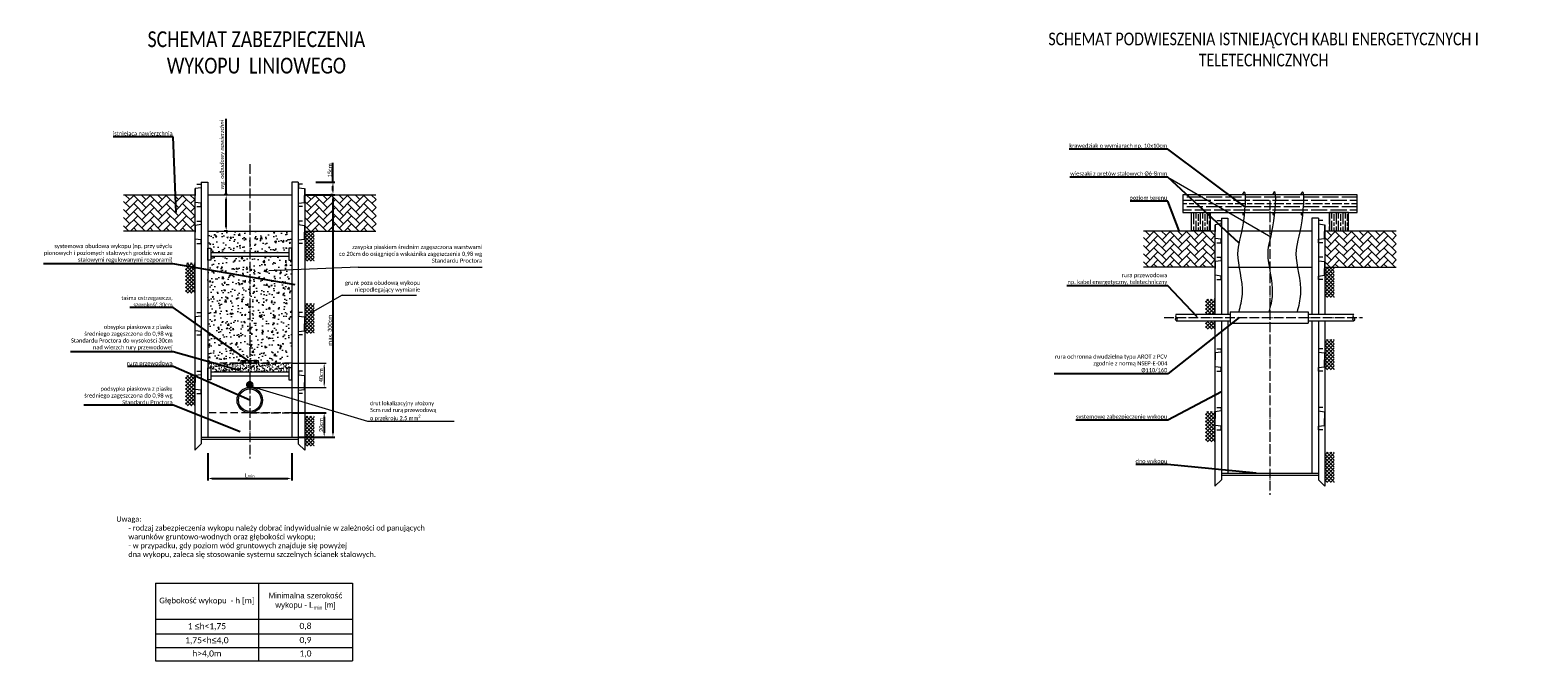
# Model space of a CAD drawing. Header units: millimetres. Extents: x -6420038 to 14359, y -5667318 to 4287.
import ezdxf

# ---------------------------------------------------------------- set-up
doc = ezdxf.new("R2010")
doc.units = ezdxf.units.MM
doc.linetypes.add('ACAD_ISO04W100', pattern=[30, 24, -3, 0, -3])
doc.linetypes.add('DASHED', pattern=[19.05, 12.7, -6.35])
doc.layers.get('0').update_dxf_attribs({"lineweight": 18})
for name, color, linetype, lineweight in [('!WODOCIAG_OPIS', 184, 'Continuous', 9), ('MR_gaz', 140, 'Continuous', 40), ('TABELA', 141, 'Continuous', 30)]:
    doc.layers.add(name, color=color, linetype=linetype, lineweight=lineweight)
doc.styles.add('MR_text', font='tahoma.ttf', dxfattribs={"width": 0.8, "height": 1})
doc.styles.add('Opisowy', font='calibri.ttf')
doc.styles.get("Standard").update_dxf_attribs({"font": 'arial.ttf'})
doc.styles.add('WOD_text', font='calibri.ttf', dxfattribs={"width": 0.8, "height": 1})
doc.dimstyles.new('MR_gaz_dim', dxfattribs={"dimscale": 0.25, "dimtxt": 1, "dimasz": 2.5, "dimexe": 1.25, "dimexo": 0.625, "dimgap": 1, "dimtad": 1, "dimdec": 1, "dimrnd": 0.1, "dimzin": 1, "dimtxsty": 'MR_text', "dimblk": 'OBLIQUE', "dimcen": 2.5, "dimazin": 0, "dimtfac": 1, "dimtdec": 1, "dimtmove": 0, "dimatfit": 3, "dimldrblk": 'NONE', "dimfxl": 0, "dimarcsym": 0})
doc.dimstyles.new('Opisowy', dxfattribs={"dimscale": 2, "dimtxt": 2.5, "dimasz": 2.5, "dimexe": 1.25, "dimexo": 0.625, "dimtad": 1, "dimtxsty": 'Standard', "dimcen": 2.5, "dimadec": 0, "dimazin": 0, "dimtfac": 1, "dimtmove": 0, "dimatfit": 3, "dimfxl": 0, "dimarcsym": 0})
pattern_1 = [(50, (521.27, 0), (18.218467, -1.593909), [1.905, -20.955]), (355, (521.27, 0), (-3.524342, 19.105685), [1.524, -16.764058]), (100.45144, (522.788, -0.133), (14.694125, 17.511775), [1.619, -17.809024]), (46.1842, (521.27, 5.08), (27.107904, -4.204233), [2.8575, -31.4325]), (96.63556, (523.529, 4.73), (23.740413, 24.74261), [2.4285, -26.71356]), (351.18415, (521.27, 5.08), (23.740413, 24.74261), [2.285997, -25.145973]), (21, (523.81, 3.81), (15.16144, -10.22652), [1.905, -20.955]), (326, (523.81, 3.81), (6.180203, 18.418797), [1.524, -16.764]), (71.45144, (525.073, 2.958), (21.341642, 8.192277), [1.619, -17.808994]), (37.5, (521.2696, 0), (0.3088603, 8.455504), [0, -16.5608, 0, -17.018, 0, -16.8275]), (7.5, (521.27, 0), (6.681966, 10.0180575), [0, -9.7028, 0, -16.1798, 0, -6.4135]), (327.5, (515.6054, 0), (13.5590595, -0.5728744), [0, -6.35, 0, -19.812, 0, -26.289]), (317.5, (513.065, 0), (14.812918, 2.542649), [0, -8.255, 0, -13.1572, 0, -18.669])]

# ---------------------------------------------------------------- blocks, each defined once
blk = doc.blocks.new('*D17')
at = {"color": 0, "lineweight": -2, "transparency": 16777216}
for p, q in [((12867.4, 2722.2), (12867.4, 2746.1)), ((12833.8, 2706.5), (12869.9, 2706.5)), ((12846.3, 2722.2), (12869.9, 2722.2)), ((12867.4, 2711.5), (12867.4, 2717.2))]:
    blk.add_line(p, q, dxfattribs=at)
at = {"color": 0, "transparency": 16777216}
for points in [[(12866.6, 2717.2), (12868.2, 2717.2), (12867.4, 2722.2)], [(12866.6, 2711.5), (12868.2, 2711.5), (12867.4, 2706.5)]]:
    blk.add_solid(points, dxfattribs=at)
at = {"layer": 'Defpoints', "color": 0, "transparency": 16777216}
for p in [(12832.6, 2706.5), (12845, 2722.2), (12867.4, 2706.5)]:
    blk.add_point(p, dxfattribs=at)
at = {"color": 0, "lineweight": 9, "transparency": 16777216, "insert": (12863.6, 2736.7), "char_height": 5, "attachment_point": 5, "rotation": 90, "style": 'Opisowy'}
blk.add_mtext('15cm', dxfattribs=at)
blk = doc.blocks.new('*D18')
at = {"color": 0, "lineweight": -2, "transparency": 16777216}
for p, q in [((12866.1, 2706.5), (12864.9, 2706.5)), ((12867.4, 2701.5), (12867.4, 2411.5)), ((12825.7, 2406.5), (12869.9, 2406.5))]:
    blk.add_line(p, q, dxfattribs=at)
at = {"color": 0, "transparency": 16777216}
for points in [[(12866.6, 2701.5), (12868.2, 2701.5), (12867.4, 2706.5)], [(12866.6, 2411.5), (12868.2, 2411.5), (12867.4, 2406.5)]]:
    blk.add_solid(points, dxfattribs=at)
at = {"layer": 'Defpoints', "color": 0, "transparency": 16777216}
for p in [(12867.4, 2706.5), (12824.5, 2406.5), (12867.4, 2406.5)]:
    blk.add_point(p, dxfattribs=at)
at = {"color": 0, "lineweight": 9, "transparency": 16777216, "insert": (12863.6, 2538.8), "char_height": 5, "attachment_point": 5, "rotation": 90, "style": 'Opisowy'}
blk.add_mtext('max. 300cm', dxfattribs=at)
blk = doc.blocks.new('_Oblique')
at = {"layer": 'MR_gaz', "color": 0, "lineweight": -2}
blk.add_line((-0.5, -0.5), (0.5, 0.5), dxfattribs=at)
blk = doc.blocks.new('*D19')
at = {"color": 0, "lineweight": -2, "transparency": 16777216}
for p, q in [((12735.3, 2706.5), (12735.3, 2800.5)), ((12737, 2706.5), (12732.8, 2706.5)), ((12735.3, 2666.5), (12735.3, 2701.5)), ((12737, 2661.5), (12732.8, 2661.5))]:
    blk.add_line(p, q, dxfattribs=at)
at = {"color": 0, "transparency": 16777216}
for points in [[(12734.5, 2701.5), (12736.1, 2701.5), (12735.3, 2706.5)], [(12734.5, 2666.5), (12736.1, 2666.5), (12735.3, 2661.5)]]:
    blk.add_solid(points, dxfattribs=at)
at = {"layer": 'Defpoints', "color": 0, "transparency": 16777216}
for p in [(12738.2, 2706.5), (12735.3, 2661.5), (12738.2, 2661.5)]:
    blk.add_point(p, dxfattribs=at)
at = {"color": 0, "lineweight": 9, "transparency": 16777216, "insert": (12730.7, 2756), "char_height": 5, "attachment_point": 5, "rotation": 90, "style": 'Opisowy'}
blk.add_mtext('{\\fCalibri|b0|i1|c238|p34;wg. odbudowy nawierzchni}', dxfattribs=at)
blk = doc.blocks.new('*D20')
at = {"color": 0, "lineweight": -2, "transparency": 16777216}
for p, q in [((12712.6, 2386.7), (12712.6, 2352.7)), ((12816.4, 2386.7), (12816.4, 2352.7)), ((12717.6, 2355.2), (12811.4, 2355.2))]:
    blk.add_line(p, q, dxfattribs=at)
at = {"color": 0, "transparency": 16777216}
for points in [[(12717.6, 2356.1), (12717.6, 2354.4), (12712.6, 2355.2)], [(12811.4, 2356.1), (12811.4, 2354.4), (12816.4, 2355.2)]]:
    blk.add_solid(points, dxfattribs=at)
at = {"layer": 'Defpoints', "color": 0, "transparency": 16777216}
for p in [(12712.6, 2388), (12816.4, 2388), (12816.4, 2355.2)]:
    blk.add_point(p, dxfattribs=at)
at = {"color": 0, "lineweight": 9, "transparency": 16777216, "insert": (12764.5, 2359), "char_height": 5, "attachment_point": 5, "style": 'Opisowy'}
blk.add_mtext('L{\\H0.7x;\\S^ min;}', dxfattribs=at)
blk = doc.blocks.new('*D21')
at = {"color": 0, "lineweight": -2, "transparency": 16777216}
for p, q in [((12817.6, 2436.5), (12859.1, 2436.5)), ((12856.6, 2431.5), (12856.6, 2411.5)), ((12827, 2406.5), (12859.1, 2406.5))]:
    blk.add_line(p, q, dxfattribs=at)
at = {"color": 0, "transparency": 16777216}
for points in [[(12855.7, 2431.5), (12857.4, 2431.5), (12856.6, 2436.5)], [(12855.7, 2411.5), (12857.4, 2411.5), (12856.6, 2406.5)]]:
    blk.add_solid(points, dxfattribs=at)
at = {"layer": 'Defpoints', "color": 0, "transparency": 16777216}
for p in [(12816.4, 2436.5), (12825.7, 2406.5), (12856.6, 2406.5)]:
    blk.add_point(p, dxfattribs=at)
at = {"color": 0, "lineweight": 9, "transparency": 16777216, "insert": (12852.8, 2421.5), "char_height": 5, "attachment_point": 5, "rotation": 90, "style": 'Opisowy'}
blk.add_mtext('20cm', dxfattribs=at)
blk = doc.blocks.new('*T25')
at = {"color": 0, "linetype": 'ByBlock', "lineweight": -2, "transparency": 16777216}
for p, q in [((0, 0), (243.9, 0)), ((0, 0), (0, -96.1)), ((127.6, 0), (127.6, -96.1)), ((243.9, 0), (243.9, -96.1)), ((0, -44.6), (243.9, -44.6)), ((0, -62.6), (243.9, -62.6)), ((0, -79.4), (243.9, -79.4)), ((0, -96.1), (243.9, -96.1))]:
    blk.add_line(p, q, dxfattribs=at)
at = {"color": 0, "lineweight": 5, "transparency": 16777216, "char_height": 7, "attachment_point": 5}
for s, insert, width in [('{\\fCalibri|b0|i0|c238|p34;Głębokość wykopu  - h [m]}', (63.8, -22.3), 120.842), ('\\A1;Minimalna szerokość wykopu - L{\\H0.7x;\\S^ min;} [m]', (185.8, -22.3), 109.598)]:
    blk.add_mtext(s, dxfattribs=dict(at, insert=insert, width=width))
at = {"color": 0, "lineweight": 5, "transparency": 16777216, "char_height": 7.5, "attachment_point": 5, "style": 'Opisowy'}
for s, insert, width in [('{\\C256;1 \\fArial|b0|i0|c0|p34;\\H1.0833x;≤\\fCalibri|b0|i0|c238|p34;\\H0.92311x;h<1,75}', (63.8, -53.6), 120.842), ('0,8', (185.8, -53.6), 109.598), ('1,75<h{\\fArial|b0|i0|c0|p34;\\H1.0833x;\\C256;≤}4,0', (63.8, -71), 120.842), ('0,9', (185.8, -71), 109.598), ('{\\C256;h>4,0m}', (63.8, -87.7), 120.842), ('1,0', (185.8, -87.7), 109.598)]:
    blk.add_mtext(s, dxfattribs=dict(at, insert=insert, width=width))

msp = doc.modelspace()

# ---------------------------------------------------------------- hatches: boundary and pattern name
at = {"lineweight": 9}
h = msp.add_hatch(dxfattribs=at)
h.set_pattern_fill('AR-HBONE', color=256, scale=0.07, style=0)
h.set_pattern_definition([(45, (521.2696, 0), (1e-15, 10.057887), [21.336, -7.112]), (135, (526.2985, 5.029), (1e-15, 10.057887), [21.336, -7.112])])
h.paths.add_polyline_path([(12608.16, 2706.462), (12696.352, 2706.462), (12696.352, 2661.462), (12608.16, 2661.462)])
h = msp.add_hatch(dxfattribs=at)
h.set_pattern_fill('AR-HBONE', color=256, scale=0.07, style=0)
h.set_pattern_definition([(45, (745.6724, 0), (1e-15, 10.057887), [21.336, -7.112]), (135, (750.701, 5.029), (1e-15, 10.057887), [21.336, -7.112])])
h.paths.add_polyline_path([(12832.563, 2706.462), (12920.754, 2706.462), (12920.754, 2661.462), (12832.563, 2661.462)])
h = msp.add_hatch(dxfattribs=at)
h.set_pattern_fill('GOST_WOOD', color=256, scale=2, angle=90)
h.set_pattern_definition([(180, (0, -44.697), (1e-15, 12), [20, -4]), (180, (4, -40.697), (1e-15, 12), [12, -3, 6, -3]), (180, (10, -36.697), (1e-15, 12), [20, -4])])
h.paths.add_polyline_path([(13919.407, 2684.286), (14135.123, 2684.286), (14135.123, 2706.462), (13919.407, 2706.462)])
h = msp.add_hatch(dxfattribs=at)
h.set_pattern_fill('GOST_WOOD', color=256, scale=1.4)
h.set_pattern_definition([(90, (0, -44.697), (8.4, -5e-16), [14, -2.8]), (90, (2.8, -47.497), (8.4, -5e-16), [8.4, -2.1, 4.2, -2.1]), (90, (5.6, -51.697), (8.4, -5e-16), [14, -2.8])])
h.paths.add_polyline_path([(14124.098, 2684.286), (14100.63, 2684.286), (14100.63, 2661.764), (14124.098, 2661.764)])
h.paths.add_polyline_path([(13929.732, 2684.286), (13953.199, 2684.286), (13953.199, 2661.764), (13929.732, 2661.764)])
h = msp.add_hatch()
h.set_pattern_fill('AR-CONC', color=256, scale=0.1)
h.set_pattern_definition(pattern_1)
h.paths.add_polyline_path([(12712.563, 2661.462), (12816.352, 2661.462), (12816.352, 2640.187), (12812.693, 2640.187), (12812.693, 2635.115), (12716.221, 2635.115), (12716.221, 2640.187), (12712.563, 2640.187)])
h = msp.add_hatch(dxfattribs=at)
h.set_pattern_fill('ANSI37', color=256, style=0)
h.set_pattern_definition([(45, (521.2696, 0), (-2.245064, 2.245064), []), (135, (521.2696, 0), (-2.245064, -2.245064), [])])
h.paths.add_polyline_path([(12832.563, 2661.462), (12844.142, 2661.462), (12844.142, 2624.046), (12832.563, 2624.046)])
h = msp.add_hatch(dxfattribs=at)
h.set_pattern_fill('AR-HBONE', color=256, scale=0.07, style=0)
h.set_pattern_definition([(45, (1783.727, -44.697), (1e-15, 10.057887), [21.336, -7.112]), (135, (1788.756, -39.668), (1e-15, 10.057887), [21.336, -7.112])])
h.paths.add_polyline_path([(13870.617, 2661.764), (13958.809, 2661.764), (13958.809, 2616.764), (13870.617, 2616.764)])
h = msp.add_hatch(dxfattribs=at)
h.set_pattern_fill('AR-HBONE', color=256, scale=0.07, style=0)
h.set_pattern_definition([(45, (2008.13, -44.697), (1e-15, 10.057887), [21.336, -7.112]), (135, (2013.159, -39.668), (1e-15, 10.057887), [21.336, -7.112])])
h.paths.add_polyline_path([(14095.02, 2661.764), (14183.212, 2661.764), (14183.212, 2616.764), (14095.02, 2616.764)])
h = msp.add_hatch(dxfattribs=at)
h.set_pattern_fill('ANSI37', color=256, style=0)
h.set_pattern_definition([(45, (373.4788, -39.4158), (-2.245064, 2.245064), []), (135, (373.4788, -39.4158), (-2.245064, -2.245064), [])])
h.paths.add_polyline_path([(12684.772, 2622.046), (12696.352, 2622.046), (12696.352, 2584.63), (12684.772, 2584.63)])
h = msp.add_hatch()
h.set_pattern_fill('AR-CONC', color=256, scale=0.1)
h.set_pattern_definition(pattern_1)
h.paths.add_polyline_path([(12712.563, 2497.962), (12753.907, 2497.962), (12753.907, 2501.126), (12774.927, 2501.126), (12774.927, 2497.962), (12816.352, 2497.962), (12816.352, 2625.259), (12812.693, 2625.259), (12812.693, 2630.331), (12716.221, 2630.331), (12716.221, 2625.259), (12712.563, 2625.259)])
h = msp.add_hatch(dxfattribs=at)
h.set_pattern_fill('ANSI37', color=256, style=0)
h.set_pattern_definition([(45, (1783.7273, -44.697), (-2.245064, 2.245064), []), (135, (1783.7273, -44.697), (-2.245064, -2.245064), [])])
h.paths.add_polyline_path([(14095.02, 2616.764), (14106.6, 2616.764), (14106.6, 2579.349), (14095.02, 2579.349)])
h = msp.add_hatch(dxfattribs=at)
h.set_pattern_fill('ANSI37', color=256, style=0)
h.set_pattern_definition([(45, (1635.9364, -84.113), (-2.245064, 2.245064), []), (135, (1635.9364, -84.113), (-2.245064, -2.245064), [])])
h.paths.add_polyline_path([(13947.229, 2558.738), (13958.809, 2558.738), (13958.809, 2577.349), (13947.229, 2577.349)])
h.paths.add_polyline_path([(13958.809, 2550.554), (13947.229, 2550.554), (13947.229, 2539.933), (13958.809, 2539.933)])
h = msp.add_hatch(dxfattribs=at)
h.set_pattern_fill('ANSI37', color=256, style=0)
h.set_pattern_definition([(45, (521.2696, -89.459), (-2.245064, 2.245064), []), (135, (521.2696, -89.459), (-2.245064, -2.245064), [])])
h.paths.add_polyline_path([(12832.563, 2572.003), (12844.142, 2572.003), (12844.142, 2534.587), (12832.563, 2534.587)])
h = msp.add_hatch(dxfattribs=at)
h.set_pattern_fill('ANSI37', color=256, style=0)
h.set_pattern_definition([(45, (1783.7273, -134.156), (-2.245064, 2.245064), []), (135, (1783.7273, -134.156), (-2.245064, -2.245064), [])])
h.paths.add_polyline_path([(14095.02, 2527.306), (14106.6, 2527.306), (14106.6, 2489.89), (14095.02, 2489.89)])
h = msp.add_hatch(color=256)
h.paths.add_polyline_path([(12755.794, 2501.126), (12758.971, 2501.126), (12758.971, 2497.969), (12755.794, 2497.969)])
h.paths.add_polyline_path([(12762.912, 2501.126), (12765.874, 2501.126), (12765.874, 2497.962), (12762.912, 2497.962)])
h.paths.add_polyline_path([(12773.184, 2501.126), (12770.007, 2501.126), (12770.007, 2497.969), (12773.184, 2497.969)])
h = msp.add_hatch(dxfattribs=at)
h.set_pattern_fill('ANSI37', color=256, style=0)
h.set_pattern_definition([(45, (373.4788, -178.7317), (-2.245064, 2.245064), []), (135, (373.4788, -178.7317), (-2.245064, -2.245064), [])])
h.paths.add_polyline_path([(12684.772, 2482.73), (12696.352, 2482.73), (12696.352, 2445.314), (12684.772, 2445.314)])
h = msp.add_hatch()
h.set_pattern_fill('AR-SAND', color=256, scale=0.1)
h.set_pattern_definition([(37.5, (521.2696, 0), (-0.1600031, 4.8941324), [0, -3.8608, 0, -4.318, 0, -4.1275]), (7.5, (521.2696, 0), (4.495233, 7.168251), [0, -2.0828, 0, -3.4798, 0, -1.3335]), (327.5, (518.1454, 0), (7.9099237, 0.0143718), [0, -1.27, 0, -4.572, 0, -5.969]), (317.5, (518.1454, 0), (7.6355645, 2.2292932), [0, -0.635, 0, -2.9972, 0, -3.429])])
h.paths.add_polyline_path([(12712.563, 2497.962), (12816.352, 2497.962), (12816.352, 2492.089), (12812.693, 2492.089), (12812.693, 2487.017), (12716.221, 2487.017), (12716.221, 2492.089), (12712.563, 2492.089)])
h = msp.add_hatch(color=256)
edge = h.paths.add_edge_path(flags=17)
edge.add_arc((12764.457, 2452.212), 14.004, 0, 360)
edge = h.paths.add_edge_path()
edge.add_arc((12764.457, 2452.212), 15.75, 0, 360)
h = msp.add_hatch(color=256)
h.paths.add_polyline_path([(12765.874, 2472.828), (12764.457, 2472.828), (12764.457, 2469.663), (12765.874, 2469.663)])
h.paths.add_polyline_path([(12764.457, 2472.828), (12762.912, 2472.828), (12762.912, 2469.663), (12764.457, 2469.663)])
h = msp.add_hatch(dxfattribs=at)
h.set_pattern_fill('ANSI37', color=256, style=0)
h.set_pattern_definition([(45, (521.2696, -228.962), (-2.245064, 2.245064), []), (135, (521.2696, -228.962), (-2.245064, -2.245064), [])])
h.paths.add_polyline_path([(12832.563, 2432.5), (12844.142, 2432.5), (12844.142, 2395.084), (12832.563, 2395.084)])
h = msp.add_hatch(dxfattribs=at)
h.set_pattern_fill('ANSI37', color=256, style=0)
h.set_pattern_definition([(45, (1635.9364, -223.4288), (-2.245064, 2.245064), []), (135, (1635.9364, -223.4288), (-2.245064, -2.245064), [])])
h.paths.add_polyline_path([(13947.229, 2438.033), (13958.809, 2438.033), (13958.809, 2400.617), (13947.229, 2400.617)])
h = msp.add_hatch(dxfattribs=at)
h.set_pattern_fill('ANSI37', color=256, style=0)
h.set_pattern_definition([(45, (1783.7273, -273.659), (-2.245064, 2.245064), []), (135, (1783.7273, -273.659), (-2.245064, -2.245064), [])])
h.paths.add_polyline_path([(14095.02, 2387.802), (14106.6, 2387.802), (14106.6, 2350.387), (14095.02, 2350.387)])

# ---------------------------------------------------------------- linework, layer by layer
at = {"lineweight": 9, "transparency": 16777216}
for p, q in [((12817.602, 2497.962), (12859.067, 2497.962)), ((12856.567, 2492.962), (12856.567, 2472.962)), ((12765.707, 2467.962), (12859.067, 2467.962))]:
    msp.add_line(p, q, dxfattribs=at)
at = {"lineweight": 9}
for p, q in [((12910.634, 2425.744), (12764.393, 2469.663)), ((13017.404, 2425.744), (12910.634, 2425.744))]:
    msp.add_line(p, q, dxfattribs=at)
at = {"linetype": 'ACAD_ISO04W100', "lineweight": 9, "ltscale": 0.5}
for points in [[(12764.457, 2744.211), (12764.457, 2379.833)], [(14026.915, 2699.514), (14026.915, 2335.135)], [(13896.071, 2554.555), (14141.679, 2554.555)]]:
    msp.add_lwpolyline(points, dxfattribs=at)
at = {"lineweight": 9}
for points in [[(13900.746, 2728.235), (14028.169, 2654.371)], [(12898.829, 2616.738), (12788.216, 2612.45)], [(12898.829, 2616.738), (13052.164, 2616.738)], [(12878.762, 2582.067), (12839.688, 2559.91)], [(12878.762, 2582.067), (12970.911, 2582.067)]]:
    msp.add_lwpolyline(points, dxfattribs=at)
for points in [[(12608.16, 2706.462), (12696.352, 2706.462)], [(12696.352, 2714.043), (12696.352, 2390.399)], [(12698.992, 2719.368), (12704.152, 2719.368), (12704.146, 2715.032), (12696.811, 2714.102), (12696.811, 2705.543)], [(12698.992, 2691.717), (12704.152, 2691.717), (12704.146, 2696.053), (12696.811, 2696.984), (12696.811, 2705.543)], [(12704.457, 2722.218), (12704.457, 2398.251)], [(12704.457, 2722.208), (12712.563, 2722.208)], [(12712.563, 2722.218), (12712.563, 2406.462)], [(12712.563, 2706.462), (12816.352, 2706.462)], [(12824.457, 2722.208), (12816.352, 2722.208)], [(12816.352, 2722.208), (12816.352, 2406.462)], [(12824.457, 2722.218), (12824.457, 2398.251)], [(12829.922, 2719.368), (12824.763, 2719.368), (12824.768, 2715.032), (12832.104, 2714.102), (12832.104, 2705.543)], [(12829.922, 2691.717), (12824.763, 2691.717), (12824.768, 2696.053), (12832.104, 2696.984), (12832.104, 2705.543)], [(12832.563, 2714.059), (12832.563, 2390.399)], [(12832.563, 2706.462), (12920.595, 2706.462)], [(12698.992, 2673.817), (12704.152, 2673.817), (12704.146, 2669.481), (12696.811, 2668.551), (12696.811, 2659.992)], [(12829.922, 2673.817), (12824.763, 2673.817), (12824.768, 2669.481), (12832.104, 2668.551), (12832.104, 2659.992)], [(13958.809, 2669.346), (13958.809, 2558.738)], [(13961.45, 2674.671), (13966.609, 2674.671), (13966.604, 2670.335), (13959.268, 2669.404), (13959.268, 2660.846)], [(13966.915, 2677.521), (13966.915, 2558.738)], [(13966.915, 2677.511), (13975.02, 2677.511)], [(13975.02, 2677.521), (13975.02, 2558.738)], [(14086.915, 2677.511), (14078.809, 2677.511)], [(14078.809, 2677.511), (14078.809, 2558.738)], [(14086.915, 2677.521), (14086.915, 2558.738)], [(14092.38, 2674.671), (14087.22, 2674.671), (14087.226, 2670.335), (14094.561, 2669.404), (14094.561, 2660.846)], [(14095.02, 2669.362), (14095.02, 2558.738)], [(12696.352, 2661.462), (12608.16, 2661.462)], [(12698.992, 2646.166), (12704.152, 2646.166), (12704.146, 2650.502), (12696.811, 2651.433), (12696.811, 2659.992)], [(12712.563, 2661.462), (12816.352, 2661.462)], [(12829.922, 2646.166), (12824.763, 2646.166), (12824.768, 2650.502), (12832.104, 2651.433), (12832.104, 2659.992)], [(12832.563, 2661.462), (12920.595, 2661.462)], [(13870.617, 2661.764), (13958.809, 2661.764)], [(13961.45, 2647.02), (13966.609, 2647.02), (13966.604, 2651.356), (13959.268, 2652.287), (13959.268, 2660.846)], [(13975.02, 2661.764), (14078.809, 2661.764)], [(14092.38, 2647.02), (14087.22, 2647.02), (14087.226, 2651.356), (14094.561, 2652.287), (14094.561, 2660.846)], [(14095.02, 2661.764), (14183.053, 2661.764)], [(12716.221, 2635.115), (12812.693, 2635.115)], [(12716.221, 2630.331), (12812.693, 2630.331)], [(13958.809, 2616.764), (13870.617, 2616.764)], [(13961.45, 2629.12), (13966.609, 2629.12), (13966.604, 2624.784), (13959.268, 2623.853), (13959.268, 2615.295)], [(13961.45, 2601.469), (13966.609, 2601.469), (13966.604, 2605.805), (13959.268, 2606.736), (13959.268, 2615.295)], [(13975.02, 2616.764), (14078.809, 2616.764)], [(14092.38, 2629.12), (14087.22, 2629.12), (14087.226, 2624.784), (14094.561, 2623.853), (14094.561, 2615.295)], [(14092.38, 2601.469), (14087.22, 2601.469), (14087.226, 2605.805), (14094.561, 2606.736), (14094.561, 2615.295)], [(14095.02, 2616.764), (14183.053, 2616.764)], [(12698.992, 2560.518), (12704.152, 2560.518), (12704.146, 2556.182), (12696.811, 2555.252), (12696.811, 2546.693)], [(12829.922, 2560.518), (12824.763, 2560.518), (12824.768, 2556.182), (12832.104, 2555.252), (12832.104, 2546.693)], [(13911.136, 2558.738), (13977.855, 2558.738)], [(13977.855, 2561.593), (14074.368, 2561.593)], [(13977.855, 2561.593), (13977.855, 2547.516)], [(14074.368, 2561.593), (14074.368, 2547.516)], [(14074.368, 2558.738), (14130.806, 2558.738)], [(12698.992, 2532.868), (12704.152, 2532.868), (12704.146, 2537.204), (12696.811, 2538.134), (12696.811, 2546.693)], [(12829.922, 2532.868), (12824.763, 2532.868), (12824.768, 2537.204), (12832.104, 2538.134), (12832.104, 2546.693)], [(13911.136, 2550.554), (13977.855, 2550.554)], [(13958.809, 2550.554), (13958.809, 2345.702)], [(13966.915, 2550.554), (13966.915, 2353.554)], [(13975.02, 2550.554), (13975.02, 2361.764)], [(13977.855, 2547.516), (14074.368, 2547.516)], [(14074.368, 2550.554), (14130.806, 2550.554)], [(14078.809, 2550.554), (14078.809, 2361.764)], [(14086.915, 2550.554), (14086.915, 2353.554)], [(14095.02, 2550.554), (14095.02, 2345.702)], [(13961.45, 2515.821), (13966.609, 2515.821), (13966.604, 2511.485), (13959.268, 2510.555), (13959.268, 2501.996)], [(13961.45, 2488.17), (13966.609, 2488.17), (13966.604, 2492.506), (13959.268, 2493.437), (13959.268, 2501.996)], [(14092.38, 2515.821), (14087.22, 2515.821), (14087.226, 2511.485), (14094.561, 2510.555), (14094.561, 2501.996)], [(14092.38, 2488.17), (14087.22, 2488.17), (14087.226, 2492.506), (14094.561, 2493.437), (14094.561, 2501.996)], [(12698.992, 2487.844), (12704.152, 2487.844), (12704.146, 2483.508), (12696.811, 2482.578), (12696.811, 2474.019)], [(12716.221, 2487.017), (12812.693, 2487.017)], [(12716.221, 2482.233), (12812.693, 2482.233)], [(12829.922, 2487.844), (12824.763, 2487.844), (12824.768, 2483.508), (12832.104, 2482.578), (12832.104, 2474.019)], [(12698.992, 2460.194), (12704.152, 2460.194), (12704.146, 2464.53), (12696.811, 2465.46), (12696.811, 2474.019)], [(12829.922, 2460.194), (12824.763, 2460.194), (12824.768, 2464.53), (12832.104, 2465.46), (12832.104, 2474.019)], [(13961.45, 2443.147), (13966.609, 2443.147), (13966.604, 2438.811), (13959.268, 2437.881), (13959.268, 2429.322)], [(13961.45, 2415.496), (13966.609, 2415.496), (13966.604, 2419.832), (13959.268, 2420.763), (13959.268, 2429.322)], [(14092.38, 2443.147), (14087.22, 2443.147), (14087.226, 2438.811), (14094.561, 2437.881), (14094.561, 2429.322)], [(14092.38, 2415.496), (14087.22, 2415.496), (14087.226, 2419.832), (14094.561, 2420.763), (14094.561, 2429.322)], [(12704.457, 2398.251), (12696.352, 2390.399)], [(12704.457, 2406.462), (12824.457, 2406.462)], [(12704.457, 2403.948), (12824.457, 2403.948)], [(12824.457, 2398.251), (12832.563, 2390.399)], [(13966.915, 2353.554), (13958.809, 2345.702)], [(13966.915, 2361.764), (14086.915, 2361.764)], [(13966.915, 2359.251), (14086.915, 2359.251)], [(14086.915, 2353.554), (14095.02, 2345.702)]]:
    msp.add_lwpolyline(points)
for points in [[(13919.407, 2684.286), (14135.123, 2684.286), (14135.123, 2706.462), (13919.407, 2706.462)], [(13929.732, 2684.286), (13953.199, 2684.286), (13953.199, 2661.764), (13929.732, 2661.764)], [(14124.098, 2684.286), (14100.63, 2684.286), (14100.63, 2661.764), (14124.098, 2661.764)], [(12712.563, 2640.187), (12716.221, 2640.187), (12716.221, 2625.259), (12712.563, 2625.259)], [(12816.352, 2640.187), (12812.693, 2640.187), (12812.693, 2625.259), (12816.352, 2625.259)], [(12753.907, 2501.126), (12774.927, 2501.126), (12774.927, 2497.962), (12753.907, 2497.962)], [(12755.794, 2501.126), (12758.971, 2501.126), (12758.971, 2497.969), (12755.794, 2497.969)], [(12762.912, 2501.126), (12765.874, 2501.126), (12765.874, 2497.962), (12762.912, 2497.962)], [(12773.184, 2501.126), (12770.007, 2501.126), (12770.007, 2497.969), (12773.184, 2497.969)], [(12712.563, 2492.089), (12716.221, 2492.089), (12716.221, 2477.161), (12712.563, 2477.161)], [(12816.352, 2492.089), (12812.693, 2492.089), (12812.693, 2477.161), (12816.352, 2477.161)], [(12762.912, 2472.828), (12765.874, 2472.828), (12765.874, 2469.663), (12762.912, 2469.663)]]:
    msp.add_lwpolyline(points, close=True)
at = {"linetype": 'DASHED', "ltscale": 0.7}
for points in [[(12764.457, 2497.962), (12816.352, 2497.962), (12712.563, 2497.962)], [(12764.457, 2436.462), (12816.352, 2436.462), (12712.563, 2436.462)]]:
    msp.add_lwpolyline(points, dxfattribs=at)
for radius in [15.75, 14.004]:
    msp.add_circle((12764.457, 2452.212), radius)
at = {"lineweight": 30}
msp.add_circle((12764.457, 2471.196), 3.355, dxfattribs=at)
for points in [[(13988.74, 2561.593), (13992.917, 2583.354), (13987.348, 2633.453), (13994.543, 2674.299), (13993.504, 2708.163), (13992.966, 2706.462), (13992.966, 2706.446)], [(14026.111, 2561.593), (14030.289, 2583.354), (14024.719, 2633.453), (14031.914, 2674.299), (14030.875, 2708.163), (14030.337, 2706.462), (14030.337, 2706.446)], [(14060.953, 2561.593), (14065.13, 2583.354), (14059.56, 2633.453), (14066.755, 2674.299), (14065.716, 2708.163), (14065.178, 2706.462), (14065.178, 2706.446)], [(13992.966, 2684.286), (13993.978, 2681.374), (13995.591, 2683.223), (13995.719, 2684.272)], [(14030.337, 2684.286), (14031.35, 2681.374), (14032.963, 2683.223), (14033.091, 2684.272)], [(14065.178, 2684.286), (14066.191, 2681.374), (14067.804, 2683.223), (14067.932, 2684.272)], [(13911.136, 2558.738), (13910.098, 2556.446), (13912.158, 2552.539), (13911.136, 2550.554)], [(14130.806, 2558.738), (14129.768, 2556.446), (14131.829, 2552.539), (14130.806, 2550.554)]]:
    msp.add_spline(points, degree=3)
for points in [[(13911.136, 2550.554), (13910.643, 2551.016), (13909.638, 2552.401), (13910.606, 2553.787), (13911.136, 2554.646)], [(14130.806, 2550.554), (14130.314, 2551.016), (14129.308, 2552.401), (14130.277, 2553.787), (14130.807, 2554.646)]]:
    msp.add_open_spline(points, degree=3, knots=[0, 0, 0, 0, 40.49713801, 82.74021781, 82.74021781, 82.74021781, 82.74021781])
at = {"lineweight": 9, "transparency": 16777216}
for points in [[(12855.733, 2492.962), (12857.4, 2492.962), (12856.567, 2497.962)], [(12855.733, 2472.962), (12857.4, 2472.962), (12856.567, 2467.962)]]:
    msp.add_solid(points, dxfattribs=at)

# ---------------------------------------------------------------- block references
msp.add_blockref('*T25', (12647.624, 2225.518))

# ---------------------------------------------------------------- texts
at = {"layer": '!WODOCIAG_OPIS', "lineweight": 9, "char_height": 6.3, "style": 'WOD_text'}
for s, insert, attachment_point in [('{\\H0.8x;\\W1;\\C0;istniejąca nawierzchnia}', (12668.969, 2781.614), 6), ('{\\H0.8x;\\W1;\\C0;krawędziak o wymiarach np. 10x10cm}', (13899.965, 2766.517), 6), ('{\\H0.8x;\\W1;\\C0;wieszaki z prętów stalowych %%C6-8mm}', (13899.965, 2732.049), 6), ('{\\H0.8x;\\W1;\\C0;poziom terenu}', (13899.965, 2702.035), 6), ('{\\H0.8x;\\W1;\\C0;zasypka piaskiem średnim zagęszczona warstwami\\Pco 20cm do osiągnięcia wskaźnika zagęszczenia 0,98 wg\\PStandardu Proctora }', (13052.098, 2633.269), 6), ('{\\H0.8x;\\W1;\\C0;grunt poza obudową wykopu \\Pniepodlegający wymianie}', (12975.33, 2592.552), 6), ('{\\H0.8x;\\W1;\\C0;rura przewodowa\\Pnp. kabel energetyczny, teletechniczny}', (13899.965, 2602.003), 6), ('{\\H0.8x;\\C0;taśma ostrzegawcza, \\Pszerokość 30cm}', (12668.969, 2574.488), 6), ('{\\H0.8x;\\W1;\\C0;obsypka piaskowa z piasku\\Pśredniego zagęszczona do 0,98 wg\\PStandardu Proctora do wysokości 30cm\\Pnad wierzch rury przewodowej}', (12668.969, 2529.529), 6), ('{\\H0.8x;\\W1;\\C0;rura ochronna dwudzielna typu AROT z PCV\\Pzgodnie z normą NSEP-E-004\\P%%C110/160}', (13899.965, 2497.521), 6), ('{\\H0.8x;\\W1;\\C0;rura przewodowa}', (12668.969, 2497.302), 6), ('{\\H0.8x;\\W1;\\C0;podsypka piaskowa z piasku\\Pśredniego zagęszczona do 0,98 wg\\PStandardu Proctora}', (12668.969, 2457.868), 6), ('\\A1;{\\H0.8x;\\C0;drut lokalizacyjny ułożony\\P5cm nad rurą przewodową\\Po przekroju 2,5 mm\\H0.7x;\\S2^ ;}', (12913.329, 2438.428), 4), ('{\\H0.8x;\\W1;\\C0;systemowe zabezpieczenie wykopu}', (13899.965, 2431.086), 6), ('{\\H0.8x;\\W1;\\C0;dno wykopu}', (13899.965, 2375.97), 6)]:
    msp.add_mtext(s, dxfattribs=dict(at, insert=insert, attachment_point=attachment_point))
at = {"layer": '!WODOCIAG_OPIS', "lineweight": 9, "insert": (12668.969, 2633.796), "char_height": 6.3, "width": 175.10161, "attachment_point": 6, "style": 'WOD_text'}
msp.add_mtext('{\\H0.8x;\\W1;\\C0;systemowa obudowa wykopu (np. przy użyciu pionowych i poziomych stalowych grodzic wraz ze stalowymi regulowanymi rozporami)}', dxfattribs=at)
at = {"layer": '!WODOCIAG_OPIS', "insert": (12614.216, 2282.268), "char_height": 8.19, "attachment_point": 4, "style": 'WOD_text'}
msp.add_mtext('\\pi-14.946;{\\H0.8x;\\W1;\\C0;Uwaga:\\P\\pi0;- rodzaj zabezpieczenia wykopu należy dobrać indywidualnie w zależności od panujących\\Pwarunków gruntowo-wodnych oraz głębokości wykopu;\\P- w przypadku, gdy poziom wód gruntowych znajduje się powyżej\\Pdna wykopu, zaleca się stosowanie systemu szczelnych ścianek stalowych.}', dxfattribs=at)
at = {"lineweight": 9, "transparency": 16777216, "insert": (12852.755, 2482.962), "char_height": 5, "attachment_point": 5, "rotation": 90, "style": 'Opisowy'}
msp.add_mtext('{\\fCalibri|b0|i0|c238|p34;4}0cm', dxfattribs=at)
at = {"layer": 'TABELA', "color": 141, "attachment_point": 5, "style": 'MR_text'}
for s, insert, char_height, width in [('{\\fCalibri|b0|i0|c238|p34;\\C0;SCHEMAT ZABEZPIECZENIA \\PWYKOPU  LINIOWEGO}', (12772.668, 2882.519), 19.6, 1218.96943), ('{\\fCalibri|b0|i0|c238|p34;\\C0;SCHEMAT PODWIESZENIA ISTNIEJĄCYCH KABLI ENERGETYCZNYCH I \\PTELETECHNICZNYCH}', (14019.158, 2886.17), 15.68, 975.17554)]:
    msp.add_mtext(s, dxfattribs=dict(at, insert=insert, char_height=char_height, width=width))

# ---------------------------------------------------------------- dimensions: what is measured, and where the dimension line sits
at = {"lineweight": 9}
for base, p1, p2, text, picture, middle in [((12735.284, 2661.462), (12738.246, 2706.462), (12738.246, 2661.462), '{\\fCalibri|b0|i1|c238|p34;wg. odbudowy nawierzchni}', '*D19', (12735.284, 2755.967)), ((12867.392, 2706.462), (12845.018, 2722.218), (12832.563, 2706.462), '15cm', '*D17', (12867.392, 2736.653)), ((12867.392, 2406.462), (12867.392, 2706.462), (12824.457, 2406.462), 'max. <>cm', '*D18', (12867.392, 2538.793)), ((12856.567, 2406.462), (12816.352, 2436.462), (12825.707, 2406.462), '20cm', '*D21', (12856.567, 2421.462))]:
    dim = msp.add_linear_dim(base=base, p1=p1, p2=p2, angle=90, text=text, dimstyle='Opisowy', override={"dimtxsty": 'Opisowy'}, dxfattribs=at)
    dim.commit()
    dim.dimension.update_dxf_attribs({"geometry": picture, "text_midpoint": middle, "dimtype": 160})
dim = msp.add_linear_dim(base=(12816.352, 2355.242), p1=(12712.563, 2387.991), p2=(12816.352, 2387.991), text='L{\\H0.7x;\\S^ min;}', dimstyle='Opisowy', override={"dimtxsty": 'Opisowy'}, dxfattribs=at)
dim.commit()
dim.dimension.update_dxf_attribs({"geometry": '*D20', "text_midpoint": (12764.457, 2355.242), "dimtype": 160})

# ---------------------------------------------------------------- leaders
at = {"lineweight": 9, "annotation_type": 0, "has_hookline": 1, "hookline_direction": 1}
for points, text_width in [([(12673.517, 2684.609), (12669.75, 2778.05), (12669.125, 2778.05)], 73.747), ([(13995.453, 2691.794), (13900.746, 2762.953), (13900.121, 2762.953)], 121.472), ([(13988.98, 2646.54), (13900.746, 2728.235), (13900.121, 2728.235)], 120.685), ([(13914.713, 2661.764), (13900.746, 2698.601), (13900.121, 2698.601)], 46.132), ([(12820.686, 2594.762), (12669.125, 2620.951)], 159.954), ([(13936.756, 2555.393), (13900.746, 2593.857), (13900.121, 2593.857)], 124.158), ([(12764.457, 2499.765), (12669.75, 2566.969), (12669.125, 2566.969)], 52.912), ([(13988.98, 2554.372), (13900.746, 2484.697), (13900.121, 2484.697)], 139.876), ([(12751.589, 2488.924), (12669.75, 2512.16), (12669.125, 2512.16)], 126.283), ([(12764.457, 2452.212), (12669.75, 2493.747), (12669.125, 2493.747)], 55.859), ([(12752.657, 2412.778), (12669.75, 2445.784), (12669.125, 2445.784)], 109.853), ([(13966.915, 2462.43), (13900.746, 2427.524), (13900.121, 2427.524)], 113.198), ([(14010.123, 2361.764), (13900.121, 2372.408)], 38.773)]:
    msp.add_leader(points, dimstyle='MR_gaz_dim', override={"dimgap": 0.625, "dimtad": 1, "dimldrblk": 'None'}, dxfattribs=dict(at, text_width=text_width))

doc.saveas('drawing.dxf')
